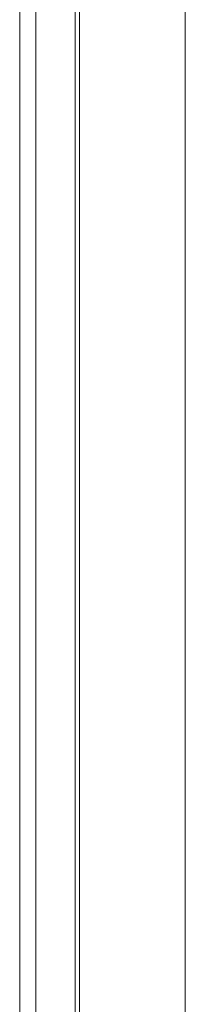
# Model space of a CAD drawing. Header units: millimetres. Extents: x -641 to 119, y -160 to 916.
# Tile 32 of 63: x -455.2 to -453.64, y 558.46 to 567.76. Entities that reach past the tile are written whole.
import ezdxf

# ---------------------------------------------------------------- set-up
doc = ezdxf.new("R2010")
doc.units = ezdxf.units.MM
doc.header["$LTSCALE"] = 32.67
doc.layers.get('0').update_dxf_attribs({"linetype": 'CONTINUOUS'})

msp = doc.modelspace()

# ---------------------------------------------------------------- linework, layer by layer
at = {"color": 7, "linetype": 'Continuous', "lineweight": 0}
for p, q in [((-455.0495, 542.7957), (-455.0495, 576.3534)), ((-454.6364, 575.2906), (-454.6364, 542.9352)), ((-455.2023, 542.6428), (-455.2023, 575.1987)), ((-453.6368, 575.0342), (-453.6368, 542.9437)), ((-454.6764, 573.6957), (-454.6764, 542.9218))]:
    msp.add_line(p, q, dxfattribs=at)

doc.saveas('drawing.dxf')
